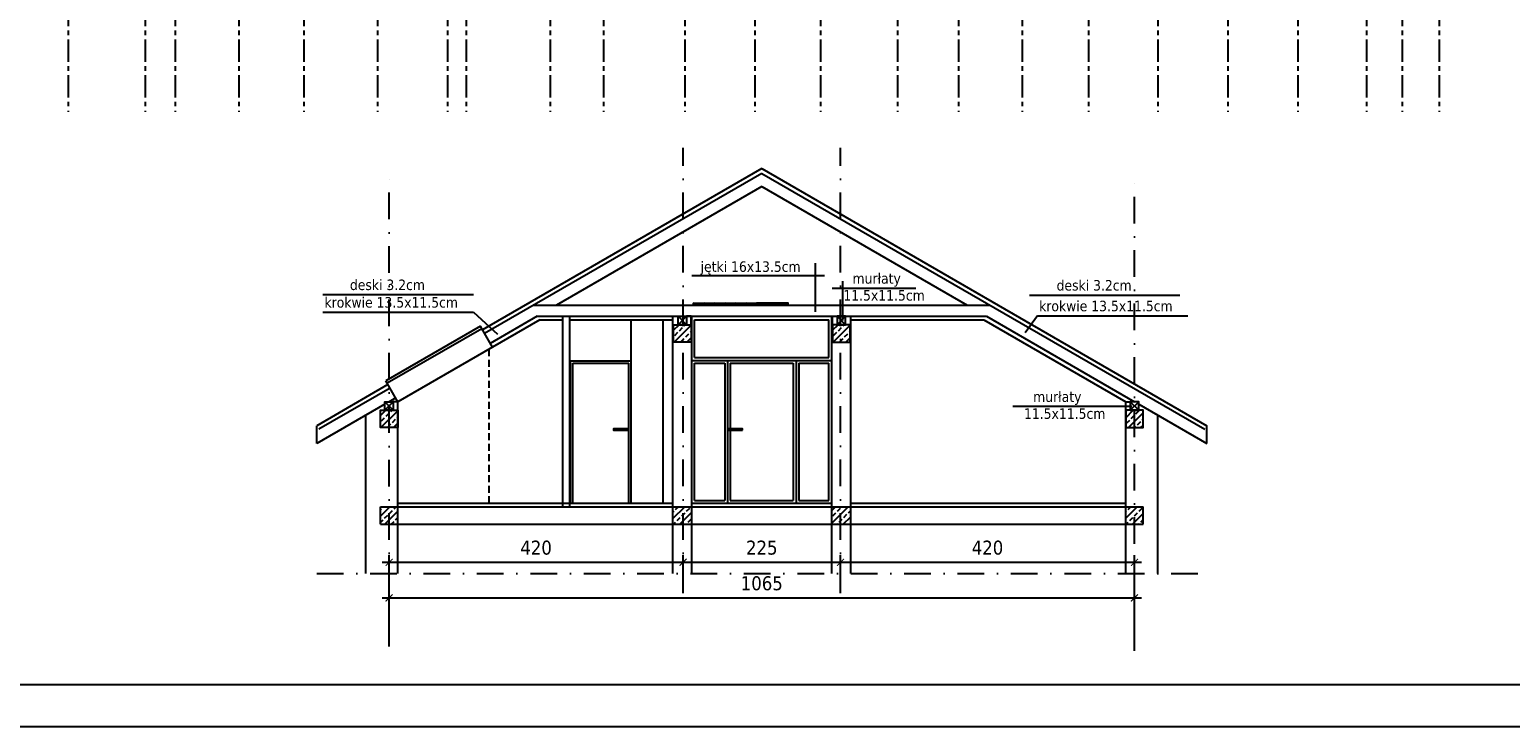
# Model space of a CAD drawing. Header units: millimetres. Extents: x 215282 to 249074, y 9058 to 27069.
# Tile 29 of 51: x 231000 to 233115, y 17233 to 18228. Entities that reach past the tile are written whole.
import ezdxf

# ---------------------------------------------------------------- set-up
doc = ezdxf.new("R2010")
doc.units = ezdxf.units.MM
for name, pattern in [('CENTER', [50.8, 31.75, -6.35, 6.35, -6.35]), ('DASHDOT', [25.4, 12.7, -6.35, 0, -6.35]), ('DASHED', [0.75, 0.5, -0.25])]:
    doc.linetypes.add(name, pattern=pattern)
for name, color, linetype in [('01-HM_podstawowa', 8, 'Continuous'), ('02-HM_osie', 8, 'CENTER'), ('A_inwentaryzacja', 8, 'Continuous'), ('A_ZMIANY', 10, 'Continuous')]:
    doc.layers.add(name, color=color, linetype=linetype)
doc.styles.add('HM_standard', font='tahoma.ttf')
doc.dimstyles.new('S100', dxfattribs={"dimscale": 10, "dimtxt": 2, "dimasz": 1, "dimexe": 1, "dimexo": 1, "dimgap": 1, "dimtad": 0, "dimdec": 1, "dimrnd": 0.5, "dimdsep": 46, "dimtxsty": 'HM_standard', "dimblk1": 'ARCHTICK', "dimblk2": 'ARCHTICK', "dimsah": 1, "dimcen": -3, "dimdle": 1, "dimclrt": 256, "dimadec": 0, "dimazin": 0, "dimtfac": 0.8, "dimtdec": 1, "dimtix": 1, "dimtmove": 2, "dimatfit": 3, "dimldrblk": 'ARCHTICK', "dimfxl": 1, "dimtvp": 1, "dimtolj": 1, "dimarcsym": 0})
pattern_1 = [(45, (15004.046, -8564.476), (-8.9802561, 8.9802561), []), (45, (15013.026, -8564.476), (-8.9802561, 8.9802561), [6.35, -3.175])]
pattern_2 = [(45, (14142.373, -9039.269), (-8.9802561, 8.9802561), []), (45, (14151.353, -9039.269), (-8.9802561, 8.9802561), [6.35, -3.175])]

# ---------------------------------------------------------------- blocks, each defined once
blk = doc.blocks.new('rokwie')
at = {"layer": '02-HM_osie'}
for p, q in [((222284.04, 20206.24), (222284.04, 18680.48)), ((222394.04, 20206.24), (222394.04, 18680.48)), ((222437.04, 20206.24), (222437.04, 18680.48)), ((222528.04, 20206.24), (222528.04, 18680.48)), ((222621.04, 20206.24), (222621.04, 18680.48)), ((222726.04, 20206.24), (222726.04, 18680.48)), ((222826.04, 20206.24), (222826.04, 18680.48)), ((222853.04, 20206.24), (222853.04, 18680.48)), ((222973.04, 20206.24), (222973.04, 18680.48)), ((223049.04, 20206.24), (223049.04, 18680.48)), ((223165.04, 20206.24), (223165.04, 18680.48)), ((223265.04, 20206.24), (223265.04, 18680.48)), ((223359.04, 20206.24), (223359.04, 18680.48)), ((223469.04, 20206.24), (223469.04, 18680.48)), ((223556.04, 20206.24), (223556.04, 18680.48)), ((223647.04, 20206.24), (223647.04, 18680.48)), ((223742.04, 20206.24), (223742.04, 18680.48)), ((223841.04, 20206.24), (223841.04, 18680.48)), ((223941.04, 20206.24), (223941.04, 18680.48)), ((224041.04, 20206.24), (224041.04, 18680.48)), ((224139.04, 20206.24), (224139.04, 18680.48)), ((224190.04, 20206.24), (224190.04, 18680.48)), ((224243.04, 20206.24), (224243.04, 18680.48))]:
    blk.add_line(p, q, dxfattribs=at)
blk = doc.blocks.new('_ARCHTICK')
at = {"color": 0, "linetype": 'ByBlock', "const_width": 0.15}
blk.add_lwpolyline([(-0.5, -0.5), (0.5, 0.5)], dxfattribs=at)
blk = doc.blocks.new('*D387')
at = {"layer": '01-HM_podstawowa', "color": 0, "lineweight": -2, "ltscale": 3, "transparency": 16777216}
for p, q in [((231503.2, 17416.1), (232588.2, 17416.1)), ((231513.2, 17356.6), (231513.2, 17426.1)), ((232578.2, 17356.6), (232578.2, 17426.1))]:
    blk.add_line(p, q, dxfattribs=at)
at = {"layer": 'Defpoints', "color": 0, "transparency": 16777216}
for p in [(232578.2, 17416.1), (231513.2, 17346.6), (232578.2, 17346.6)]:
    blk.add_point(p, dxfattribs=at)
at = {"layer": '01-HM_podstawowa', "color": 0, "lineweight": -2, "ltscale": 3, "transparency": 16777216, "xscale": 10, "yscale": 10, "zscale": 10, "rotation": 180}
blk.add_blockref('_ARCHTICK', (231513.2, 17416.1), dxfattribs=at)
at = {"layer": '01-HM_podstawowa', "color": 0, "lineweight": -2, "ltscale": 3, "transparency": 16777216, "xscale": 10, "yscale": 10, "zscale": 10}
blk.add_blockref('_ARCHTICK', (232578.2, 17416.1), dxfattribs=at)
at = {"layer": '01-HM_podstawowa', "ltscale": 3, "transparency": 16777216, "insert": (232045.7, 17436.9), "char_height": 20, "attachment_point": 5, "style": 'HM_standard'}
blk.add_mtext('\\A1;1065', dxfattribs=at)
blk = doc.blocks.new('*D388')
at = {"layer": '01-HM_podstawowa', "color": 0, "lineweight": -2, "ltscale": 3, "transparency": 16777216}
for p, q in [((231513.2, 17460.8), (231513.2, 17477)), ((231933.2, 17460.8), (231933.2, 17477)), ((231503.2, 17467), (231943.2, 17467))]:
    blk.add_line(p, q, dxfattribs=at)
at = {"layer": 'Defpoints', "color": 0, "ltscale": 3, "transparency": 16777216}
for p in [(231933.2, 17467), (231513.2, 17450.8), (231933.2, 17450.8)]:
    blk.add_point(p, dxfattribs=at)
at = {"layer": '01-HM_podstawowa', "color": 0, "lineweight": -2, "ltscale": 3, "transparency": 16777216, "xscale": 10, "yscale": 10, "zscale": 10, "rotation": 180}
blk.add_blockref('_ARCHTICK', (231513.2, 17467), dxfattribs=at)
at = {"layer": '01-HM_podstawowa', "color": 0, "lineweight": -2, "ltscale": 3, "transparency": 16777216, "xscale": 10, "yscale": 10, "zscale": 10}
blk.add_blockref('_ARCHTICK', (231933.2, 17467), dxfattribs=at)
at = {"layer": '01-HM_podstawowa', "ltscale": 3, "transparency": 16777216, "insert": (231723.2, 17487.8), "char_height": 20, "attachment_point": 5, "style": 'HM_standard'}
blk.add_mtext('\\A1;420', dxfattribs=at)
blk = doc.blocks.new('*D389')
at = {"layer": '01-HM_podstawowa', "color": 0, "lineweight": -2, "ltscale": 3, "transparency": 16777216}
for p, q in [((231933.2, 17460.8), (231933.2, 17477)), ((232158.2, 17433), (232158.2, 17477)), ((231923.2, 17467), (232168.2, 17467))]:
    blk.add_line(p, q, dxfattribs=at)
at = {"layer": 'Defpoints', "color": 0, "transparency": 16777216}
for p in [(232158.2, 17467), (231933.2, 17450.8), (232158.2, 17423)]:
    blk.add_point(p, dxfattribs=at)
at = {"layer": '01-HM_podstawowa', "color": 0, "lineweight": -2, "ltscale": 3, "transparency": 16777216, "xscale": 10, "yscale": 10, "zscale": 10, "rotation": 180}
blk.add_blockref('_ARCHTICK', (231933.2, 17467), dxfattribs=at)
at = {"layer": '01-HM_podstawowa', "color": 0, "lineweight": -2, "ltscale": 3, "transparency": 16777216, "xscale": 10, "yscale": 10, "zscale": 10}
blk.add_blockref('_ARCHTICK', (232158.2, 17467), dxfattribs=at)
at = {"layer": '01-HM_podstawowa', "ltscale": 3, "transparency": 16777216, "insert": (232045.7, 17487.8), "char_height": 20, "attachment_point": 5, "style": 'HM_standard'}
blk.add_mtext('\\A1;225', dxfattribs=at)
blk = doc.blocks.new('*D390')
at = {"layer": '01-HM_podstawowa', "color": 0, "lineweight": -2, "ltscale": 3, "transparency": 16777216}
for p, q in [((232158.2, 17433), (232158.2, 17477)), ((232578.2, 17350.6), (232578.2, 17477)), ((232148.2, 17467), (232588.2, 17467))]:
    blk.add_line(p, q, dxfattribs=at)
at = {"layer": 'Defpoints', "color": 0, "transparency": 16777216}
for p in [(232578.2, 17467), (232158.2, 17423), (232578.2, 17340.6)]:
    blk.add_point(p, dxfattribs=at)
at = {"layer": '01-HM_podstawowa', "color": 0, "lineweight": -2, "ltscale": 3, "transparency": 16777216, "xscale": 10, "yscale": 10, "zscale": 10, "rotation": 180}
blk.add_blockref('_ARCHTICK', (232158.2, 17467), dxfattribs=at)
at = {"layer": '01-HM_podstawowa', "color": 0, "lineweight": -2, "ltscale": 3, "transparency": 16777216, "xscale": 10, "yscale": 10, "zscale": 10}
blk.add_blockref('_ARCHTICK', (232578.2, 17467), dxfattribs=at)
at = {"layer": '01-HM_podstawowa', "ltscale": 3, "transparency": 16777216, "insert": (232368.2, 17487.8), "char_height": 20, "attachment_point": 5, "style": 'HM_standard'}
blk.add_mtext('\\A1;420', dxfattribs=at)

msp = doc.modelspace()

# ---------------------------------------------------------------- hatches: boundary and pattern name
at = {"layer": 'A_inwentaryzacja', "ltscale": 3}
h = msp.add_hatch(dxfattribs=at)
h.set_pattern_fill('ANSI33', color=256, scale=2)
h.set_pattern_definition([(45, (15423.025, -8442.476), (-8.9802561, 8.9802561), []), (45, (15432.005, -8442.476), (-8.9802561, 8.9802561), [6.35, -3.175])])
h.paths.add_polyline_path([(231944.7, 17806.37), (231919.7, 17806.37), (231919.7, 17781.37), (231944.7, 17781.37)])
h = msp.add_hatch(dxfattribs=at)
h.set_pattern_fill('ANSI33', color=256, scale=2)
h.set_pattern_definition([(45, (15650.127, -8442.476), (-8.9802561, 8.9802561), []), (45, (15659.108, -8442.476), (-8.9802561, 8.9802561), [6.35, -3.175])])
h.paths.add_polyline_path([(232171.8, 17806.37), (232146.8, 17806.37), (232146.8, 17781.37), (232171.8, 17781.37)])
h = msp.add_hatch(dxfattribs=at)
h.set_pattern_fill('ANSI33', color=256, scale=2)
h.set_pattern_definition(pattern_1)
h.paths.add_polyline_path([(231525.72, 17684.37), (231500.72, 17684.37), (231500.72, 17659.37), (231525.72, 17659.37)])
h = msp.add_hatch(dxfattribs=at)
h.set_pattern_fill('ANSI33', color=256, scale=2)
h.set_pattern_definition(pattern_2)
h.paths.add_polyline_path([(232590.72, 17684.37), (232565.72, 17684.37), (232565.72, 17659.37), (232590.72, 17659.37)])
h = msp.add_hatch(dxfattribs=at)
h.set_pattern_fill('ANSI33', color=256, scale=2)
h.set_pattern_definition(pattern_1)
h.paths.add_polyline_path([(231525.72, 17546.37), (231500.72, 17546.37), (231500.72, 17521.37), (231525.72, 17521.37)])
h = msp.add_hatch(dxfattribs=at)
h.set_pattern_fill('ANSI33', color=256, scale=2)
h.set_pattern_definition(pattern_2)
h.paths.add_polyline_path([(231945.72, 17546.37), (231918.72, 17546.37), (231918.72, 17521.37), (231945.72, 17521.37)])
h = msp.add_hatch(dxfattribs=at)
h.set_pattern_fill('ANSI33', color=256, scale=2)
h.set_pattern_definition(pattern_2)
h.paths.add_polyline_path([(232172.72, 17546.37), (232145.72, 17546.37), (232145.72, 17521.37), (232172.72, 17521.37)])
h = msp.add_hatch(dxfattribs=at)
h.set_pattern_fill('ANSI33', color=256, scale=2)
h.set_pattern_definition(pattern_2)
h.paths.add_polyline_path([(232590.72, 17546.37), (232565.72, 17546.37), (232565.72, 17521.37), (232590.72, 17521.37)])

# ---------------------------------------------------------------- linework, layer by layer
at = {"layer": '01-HM_podstawowa', "ltscale": 3}
for p, q in [((232121.87, 17894.12), (232121.87, 17825)), ((231945.57, 17876.79), (232135.4, 17876.79)), ((232146.12, 17858.8), (232265.93, 17858.8)), ((232161.28, 17812.37), (232161.28, 17868.82)), ((231418.43, 17849.44), (231633.56, 17849.44)), ((231963.22, 17834.37), (231948.22, 17837.37)), ((231948.22, 17834.37), (231963.22, 17837.37)), ((231978.22, 17834.37), (231963.22, 17837.37)), ((231963.22, 17834.37), (231978.22, 17837.37)), ((231993.22, 17834.37), (231978.22, 17837.37)), ((231978.22, 17834.37), (231993.22, 17837.37)), ((232008.22, 17834.37), (231993.22, 17837.37)), ((231993.22, 17834.37), (232008.22, 17837.37)), ((232023.22, 17834.37), (232008.22, 17837.37)), ((232008.22, 17834.37), (232023.22, 17837.37)), ((232038.22, 17834.37), (232023.22, 17837.37)), ((232023.22, 17834.37), (232038.22, 17837.37)), ((232038.22, 17834.37), (232053.22, 17837.37)), ((232053.22, 17834.37), (232038.22, 17837.37)), ((232053.22, 17834.37), (232068.22, 17837.37)), ((232068.22, 17834.37), (232053.22, 17837.37)), ((232068.22, 17834.37), (232083.22, 17837.37)), ((232083.22, 17834.37), (232068.22, 17837.37)), ((232428.14, 17848.76), (232643.26, 17848.76)), ((231418.43, 17824.36), (231633.56, 17824.36)), ((231633.56, 17824.36), (231667.93, 17792.99)), ((232439.54, 17819.2), (232421.98, 17795)), ((232439.54, 17819.2), (232654.67, 17819.2)), ((232404.23, 17689.85), (232574.3, 17689.85))]:
    msp.add_line(p, q, dxfattribs=at)
for points in [[(229482.37, 17232.64), (235482.37, 17232.64), (235482.37, 20202.64), (229482.37, 20202.64)], [(229732.37, 17292.64), (235422.37, 17292.64), (235422.37, 20142.64), (229732.37, 20142.64)], [(231963.22, 17834.37), (231948.22, 17834.37), (231948.22, 17837.37), (231963.22, 17837.37)], [(231978.22, 17834.37), (231963.22, 17834.37), (231963.22, 17837.37), (231978.22, 17837.37)], [(231993.22, 17834.37), (231978.22, 17834.37), (231978.22, 17837.37), (231993.22, 17837.37)], [(232008.22, 17834.37), (231993.22, 17834.37), (231993.22, 17837.37), (232008.22, 17837.37)], [(232023.22, 17834.37), (232008.22, 17834.37), (232008.22, 17837.37), (232023.22, 17837.37)], [(232038.22, 17834.37), (232023.22, 17834.37), (232023.22, 17837.37), (232038.22, 17837.37)], [(232038.22, 17834.37), (232053.22, 17834.37), (232053.22, 17837.37), (232038.22, 17837.37)], [(232053.22, 17834.37), (232068.22, 17834.37), (232068.22, 17837.37), (232053.22, 17837.37)], [(232068.22, 17834.37), (232083.22, 17834.37), (232083.22, 17837.37), (232068.22, 17837.37)]]:
    msp.add_lwpolyline(points, close=True, dxfattribs=at)
at = {"layer": '01-HM_podstawowa', "color": 1, "ltscale": 3}
for points in [[(231938.2, 17806.37), (231944.7, 17806.37), (231944.7, 17818.37), (231938.2, 17818.37)], [(232153.3, 17806.37), (232146.8, 17806.37), (232146.8, 17818.37), (232153.3, 17818.37)], [(231519.22, 17684.37), (231525.72, 17684.37), (231525.72, 17696.37), (231519.22, 17696.37)], [(232572.28, 17684.37), (232565.78, 17684.37), (232565.78, 17696.37), (232572.28, 17696.37)]]:
    msp.add_lwpolyline(points, close=True, dxfattribs=at)
at = {"layer": 'A_inwentaryzacja', "ltscale": 3}
for p, q in [((232045.72, 18029.37), (231646.62, 17798.95)), ((232045.72, 18029.37), (232681.72, 17662.17)), ((232045.72, 18022.44), (231649.62, 17793.75)), ((232045.72, 18022.44), (232678.72, 17656.97)), ((232045.72, 18003.8), (231752.24, 17834.37)), ((232045.72, 18003.8), (232339.19, 17834.37)), ((231724.53, 17818.37), (231657.69, 17779.78)), ((231719.97, 17834.37), (232371.47, 17834.37)), ((231724.53, 17818.37), (232366.91, 17818.37)), ((231761.22, 17546.37), (231761.22, 17818.37)), ((231771.22, 17546.37), (231771.22, 17818.37)), ((231918.72, 17450.83), (231918.72, 17818.37)), ((231938.2, 17818.37), (231926.2, 17806.37)), ((231926.2, 17818.37), (231938.2, 17806.37)), ((231945.72, 17450.83), (231945.72, 17818.37)), ((232145.72, 17450.83), (232145.72, 17818.37)), ((232153.3, 17818.37), (232165.3, 17806.37)), ((232165.3, 17818.37), (232153.3, 17806.37)), ((232172.72, 17450.83), (232172.72, 17818.37)), ((232366.91, 17818.37), (232578.22, 17696.37)), ((231643.62, 17804.14), (231508.52, 17726.14)), ((231645.62, 17800.68), (231510.52, 17722.68)), ((231728.37, 17813.37), (231525.72, 17696.37)), ((231660.82, 17774.37), (231643.62, 17804.14)), ((231728.37, 17813.37), (231761.22, 17813.37)), ((231771.22, 17813.37), (231918.72, 17813.37)), ((231859.22, 17551.37), (231859.22, 17813.37)), ((231904.72, 17551.37), (231904.72, 17813.37)), ((231949.72, 17813.37), (232141.72, 17813.37)), ((231949.72, 17759.37), (231949.72, 17813.37)), ((232141.72, 17759.37), (232141.72, 17813.37)), ((232172.72, 17813.37), (232363.07, 17813.37)), ((232363.07, 17813.37), (232565.72, 17696.37)), ((231772.22, 17754.87), (231859.22, 17754.87)), ((231772.22, 17551.37), (231772.22, 17754.87)), ((231945.72, 17755.37), (232145.72, 17755.37)), ((231949.72, 17759.37), (232141.72, 17759.37)), ((231996.72, 17755.37), (231996.72, 17551.37)), ((232094.72, 17755.37), (232094.72, 17551.37)), ((231775.72, 17751.37), (231855.72, 17751.37)), ((231775.72, 17551.37), (231775.72, 17751.37)), ((231855.72, 17551.37), (231855.72, 17751.37)), ((231949.72, 17751.37), (231992.72, 17751.37)), ((231949.72, 17555.37), (231949.72, 17751.37)), ((231992.72, 17751.37), (231992.72, 17555.37)), ((232000.72, 17751.37), (232090.72, 17751.37)), ((232000.72, 17751.37), (232000.72, 17555.37)), ((232090.72, 17751.37), (232090.72, 17555.37)), ((232098.72, 17751.37), (232141.72, 17751.37)), ((232098.72, 17751.37), (232098.72, 17555.37)), ((232141.72, 17555.37), (232141.72, 17751.37)), ((231511.52, 17720.95), (231409.72, 17662.17)), ((231514.52, 17715.75), (231412.72, 17656.97)), ((231525.72, 17696.37), (231508.52, 17726.14)), ((231507.22, 17692.9), (231409.72, 17636.61)), ((231519.22, 17696.37), (231507.22, 17684.37)), ((231507.22, 17696.37), (231519.22, 17684.37)), ((231522.59, 17701.78), (231513.22, 17696.37)), ((231525.72, 17450.83), (231525.72, 17696.37)), ((232565.72, 17450.83), (232565.72, 17696.37)), ((232572.22, 17696.37), (232584.22, 17684.37)), ((232584.22, 17696.37), (232572.22, 17684.37)), ((232584.22, 17692.9), (232681.72, 17636.61)), ((231479.72, 17450.83), (231479.72, 17677.02)), ((232611.72, 17450.83), (232611.72, 17677.02)), ((231409.72, 17636.61), (231409.72, 17662.17)), ((232681.72, 17636.61), (232681.72, 17662.17)), ((231500.72, 17546.37), (232590.72, 17546.37)), ((231500.72, 17521.37), (231500.72, 17546.37)), ((231525.72, 17551.37), (231918.72, 17551.37)), ((231945.72, 17551.37), (232145.72, 17551.37)), ((231949.72, 17555.37), (231992.72, 17555.37)), ((232000.72, 17555.37), (232090.72, 17555.37)), ((232000.72, 17555.37), (232090.72, 17555.37)), ((232098.72, 17555.37), (232141.72, 17555.37)), ((232172.72, 17551.37), (232565.72, 17551.37)), ((232590.72, 17521.37), (232590.72, 17546.37)), ((231500.72, 17521.37), (232590.72, 17521.37))]:
    msp.add_line(p, q, dxfattribs=at)
at = {"layer": 'A_inwentaryzacja', "linetype": 'DASHED', "ltscale": 20}
msp.add_line((231655.62, 17771.37), (231655.62, 17551.37), dxfattribs=at)
at = {"layer": 'A_inwentaryzacja', "linetype": 'DASHDOT', "ltscale": 3}
msp.add_line((231409.85, 17450.83), (232679.23, 17450.83), dxfattribs=at)
at = {"layer": 'A_inwentaryzacja', "ltscale": 3}
for points in [[(231938.2, 17806.37), (231926.2, 17806.37), (231926.2, 17818.37), (231938.2, 17818.37)], [(232153.3, 17806.37), (232165.3, 17806.37), (232165.3, 17818.37), (232153.3, 17818.37)], [(231944.7, 17781.37), (231919.7, 17781.37), (231919.7, 17806.37), (231944.7, 17806.37)], [(232146.8, 17781.37), (232171.8, 17781.37), (232171.8, 17806.37), (232146.8, 17806.37)], [(231519.22, 17684.37), (231507.22, 17684.37), (231507.22, 17696.37), (231519.22, 17696.37)], [(232572.22, 17684.37), (232584.22, 17684.37), (232584.22, 17696.37), (232572.22, 17696.37)], [(231525.72, 17659.37), (231500.72, 17659.37), (231500.72, 17684.37), (231525.72, 17684.37)], [(232565.72, 17659.37), (232590.72, 17659.37), (232590.72, 17684.37), (232565.72, 17684.37)], [(231853.74, 17655.74), (231853.74, 17657.74), (231833.74, 17657.74), (231833.74, 17655.74)], [(232018.06, 17655.74), (232018.06, 17657.74), (231998.06, 17657.74), (231998.06, 17655.74)]]:
    msp.add_lwpolyline(points, close=True, dxfattribs=at)
at = {"layer": 'A_ZMIANY', "linetype": 'DASHDOT', "ltscale": 3}
for p, q in [((231933.25, 17423.03), (231933.25, 18059.25)), ((232158.25, 17423.03), (232158.25, 18059.25)), ((231513.22, 17346.58), (231513.22, 18019.59)), ((232578.22, 17340.58), (232578.22, 18013.59))]:
    msp.add_line(p, q, dxfattribs=at)

# ---------------------------------------------------------------- block references
at = {"layer": '01-HM_podstawowa', "color": 1, "ltscale": 3}
msp.add_blockref('rokwie', (8770.51, -570.12), dxfattribs=at)

# ---------------------------------------------------------------- texts
at = {"layer": '01-HM_podstawowa', "ltscale": 3, "style": 'HM_standard'}
for s, p in [('jętki 16x13.5cm', (231958.29, 17881.89)), ('murłaty', (232175.35, 17865.04)), ('deski 3.2cm', (231457.23, 17855.89)), ('deski 3.2cm', (232466.94, 17855.21)), ('krokwie 13.5x11.5cm', (231420.86, 17830.81)), ('11.5x11.5cm', (232162.25, 17840.89)), ('krokwie 13.5x11.5cm', (232441.97, 17825.65)), ('murłaty', (232433.46, 17696.09)), ('11.5x11.5cm', (232420.35, 17671.94))]:
    msp.add_text(s, height=15, dxfattribs=at).set_placement(p)

# ---------------------------------------------------------------- dimensions: what is measured, and where the dimension line sits
at = {"layer": '01-HM_podstawowa', "ltscale": 3}
for base, p1, p2, picture, middle in [((231933.25, 17466.95), (231513.22, 17450.83), (231933.25, 17450.83), '*D388', (231723.23, 17487.78)), ((232158.25, 17466.95), (231933.25, 17450.83), (232158.25, 17423.03), '*D389', (232045.75, 17487.78)), ((232578.22, 17466.95), (232158.25, 17423.03), (232578.22, 17340.58), '*D390', (232368.23, 17487.78)), ((232578.22, 17416.07), (231513.22, 17346.58), (232578.22, 17346.58), '*D387', (232045.72, 17436.89))]:
    dim = msp.add_linear_dim(base=base, p1=p1, p2=p2, dimstyle='S100', dxfattribs=at)
    dim.commit()
    dim.dimension.update_dxf_attribs({"geometry": picture, "text_midpoint": middle})

doc.saveas('drawing.dxf')
